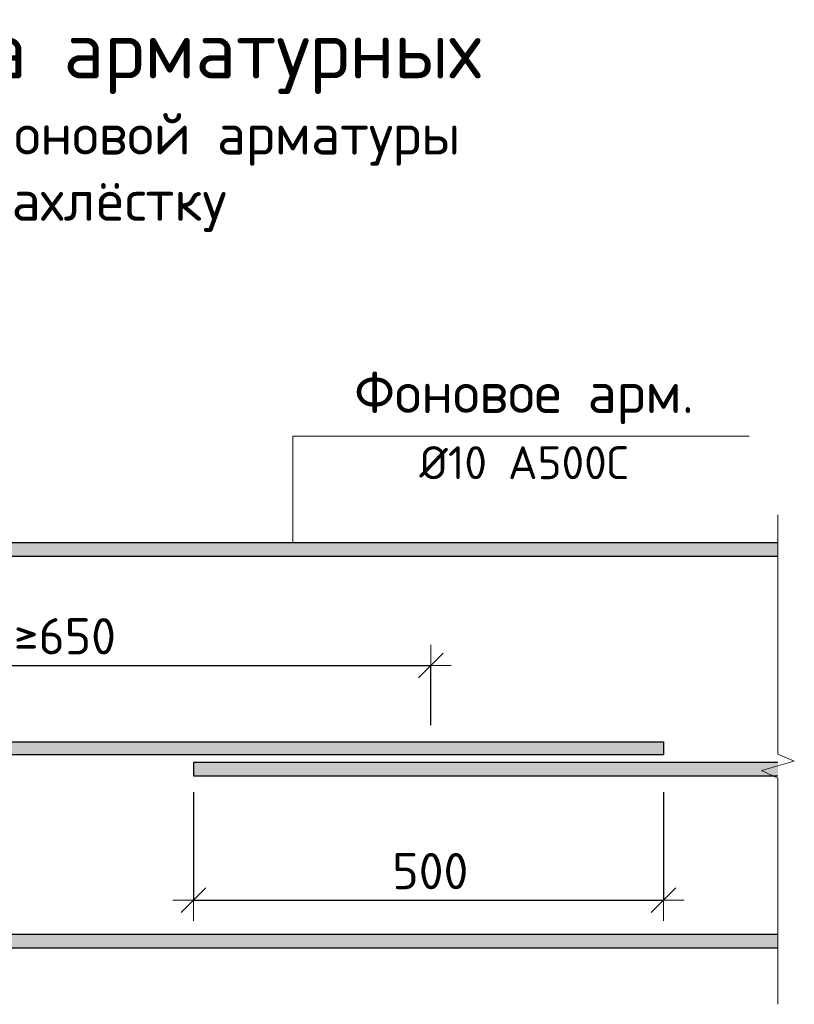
# Model space of a CAD drawing. Header units: metres. Extents: x -38 to 114, y -15 to 21.
# Tile 226 of 244: x 76.511 to 77.216, y 6.664 to 7.56. Entities that reach past the tile are written whole.
import ezdxf

# ---------------------------------------------------------------- set-up
doc = ezdxf.new("R2010")
doc.units = ezdxf.units.M
doc.header["$PDMODE"] = 65
for name, color, linetype, lineweight, true_color in [('XR$3$Арм.стержн.ниж.зоны Х', 7, 'Continuous', 35, 0xc600c6), ('XR$4$Арм.стержн.ниж.зоны Х', 7, 'Continuous', 35, 0xc600c6), ('XR$6$Арм.стержн.ниж.зоны Х', 7, 'Continuous', 35, 0xc600c6)]:
    doc.layers.add(name, color=color, linetype=linetype, lineweight=lineweight, true_color=true_color)
for name, color, linetype, lineweight in [('XR$3$Размерная линия_ общее', 7, 'Continuous', 13), ('XR$4$Размерная линия_ общее', 7, 'Continuous', 13), ('XR$6$Размерная линия_ общее', 7, 'Continuous', 13)]:
    doc.layers.add(name, color=color, linetype=linetype, lineweight=lineweight)
doc.styles.add('ISOCPEUR', font='txt')
doc.dimstyles.new('DIMSTYLE_33', dxfattribs={"dimtxt": 0.033, "dimasz": 0.0375, "dimexe": 0, "dimexo": 0, "dimgap": 0.0165, "dimtad": 2, "dimdec": 0, "dimlfac": 1000, "dimrnd": 1, "dimzin": 12, "dimdsep": 46, "dimtxsty": 'ISOCPEUR', "dimblk1": 'ALL_ML_STRICH', "dimblk2": 'ALL_ML_STRICH', "dimsah": 1, "dimcen": 0, "dimclrd": 7, "dimclre": 256, "dimclrt": 7, "dimadec": 0, "dimazin": 0, "dimtfac": 1, "dimtdec": 0, "dimtix": 1, "dimtmove": 2, "dimatfit": 3, "dimfxl": 0, "dimtzin": 0, "dimlwd": 0, "dimlwe": -3, "dimarcsym": 0})
doc.dimstyles.new('DIMSTYLE_7', dxfattribs={"dimtxt": 0.033, "dimasz": 0.0375, "dimexe": 0, "dimexo": 0, "dimgap": 0.0165, "dimtad": 2, "dimdec": 0, "dimlfac": 1000, "dimrnd": 1, "dimzin": 12, "dimdsep": 46, "dimtxsty": 'ISOCPEUR', "dimblk1": 'ALL_ML_STRICH', "dimblk2": 'ALL_ML_STRICH', "dimsah": 1, "dimcen": 0, "dimclrd": 7, "dimclre": 256, "dimclrt": 7, "dimadec": 0, "dimazin": 0, "dimtfac": 1, "dimtdec": 0, "dimtix": 1, "dimtmove": 2, "dimatfit": 3, "dimfxl": 0, "dimtzin": 0, "dimlwd": 0, "dimlwe": -3, "dimarcsym": 0})
doc.dimstyles.new('DIMSTYLE_8', dxfattribs={"dimtxt": 0.033, "dimasz": 0.0375, "dimexe": 0, "dimexo": 0, "dimgap": 0.0165, "dimtad": 2, "dimdec": 0, "dimlfac": 1000, "dimrnd": 1, "dimzin": 12, "dimdsep": 46, "dimtxsty": 'ISOCPEUR', "dimblk1": 'ALL_ML_STRICH', "dimblk2": 'ALL_ML_STRICH', "dimsah": 1, "dimcen": 0, "dimclrd": 7, "dimclre": 256, "dimclrt": 7, "dimadec": 0, "dimazin": 0, "dimtfac": 1, "dimtdec": 0, "dimtix": 1, "dimtmove": 2, "dimatfit": 3, "dimfxl": 0, "dimtzin": 0, "dimlwd": 0, "dimlwe": -3, "dimarcsym": 0})

# ---------------------------------------------------------------- blocks, each defined once
blk = doc.blocks.new('ALL_ML_STRICH')
at = {"color": 0, "linetype": 'ByBlock', "lineweight": -2}
for p, q in [((0, -0.5), (0, 0.5)), ((-0.3, -0.3), (0.3, 0.3)), ((-1, 0), (0.5, 0))]:
    blk.add_line(p, q, dxfattribs=at)
blk = doc.blocks.new('*D41')
at = {"layer": 'DEFPOINTS', "color": 7, "linetype": 'Continuous', "lineweight": 13, "transparency": 33554687}
for p in [(76.21519, 7.07169), (76.21519, 6.97226), (76.88519, 6.90269)]:
    blk.add_point(p, dxfattribs=at)
at = {"layer": 'XR$3$Размерная линия_ общее', "color": 253, "linetype": 'Continuous', "lineweight": -2, "true_color": 0xa0a0a0, "transparency": 33554687}
for p, q in [((76.21519, 7.05669), (76.21519, 6.97226)), ((76.88519, 6.91769), (76.88519, 6.97226))]:
    blk.add_line(p, q, dxfattribs=at)
at = {"layer": 'XR$3$Размерная линия_ общее', "color": 7, "linetype": 'Continuous', "lineweight": -2, "transparency": 33554687}
blk.add_line((76.21519, 6.97226), (76.88519, 6.97226), dxfattribs=at)
at = {"layer": 'XR$3$Размерная линия_ общее', "color": 7, "linetype": 'Continuous', "lineweight": 13, "transparency": 33554687, "xscale": 0.0375, "yscale": 0.0375, "zscale": 0.0375, "rotation": 180}
blk.add_blockref('ALL_ML_STRICH', (76.21519, 6.97226), dxfattribs=at)
at = {"layer": 'XR$3$Размерная линия_ общее', "color": 7, "linetype": 'Continuous', "lineweight": 13, "transparency": 33554687, "xscale": 0.0375, "yscale": 0.0375, "zscale": 0.0375}
blk.add_blockref('ALL_ML_STRICH', (76.88519, 6.97226), dxfattribs=at)
at = {"layer": 'XR$3$Размерная линия_ общее', "color": 7, "linetype": 'Continuous', "lineweight": 13, "transparency": 33554687, "insert": (76.50564, 7.01526), "char_height": 0.033, "width": 0.00165, "attachment_point": 1, "line_spacing_factor": 0.60241, "style": 'ISOCPEUR'}
blk.add_mtext('≥650', dxfattribs=at)
blk = doc.blocks.new('*D42')
at = {"layer": 'DEFPOINTS', "color": 7, "linetype": 'Continuous', "lineweight": 13, "transparency": 33554687}
for p in [(76.66919, 6.87169), (77.09719, 6.87169), (76.66919, 6.75845)]:
    blk.add_point(p, dxfattribs=at)
at = {"layer": 'XR$3$Размерная линия_ общее', "color": 253, "linetype": 'Continuous', "lineweight": -2, "true_color": 0xa0a0a0, "transparency": 33554687}
for p, q in [((76.66919, 6.85669), (76.66919, 6.75845)), ((77.09719, 6.85669), (77.09719, 6.75845))]:
    blk.add_line(p, q, dxfattribs=at)
at = {"layer": 'XR$3$Размерная линия_ общее', "color": 7, "linetype": 'Continuous', "lineweight": -2, "transparency": 33554687}
blk.add_line((76.66919, 6.75845), (77.09719, 6.75845), dxfattribs=at)
at = {"layer": 'XR$3$Размерная линия_ общее', "color": 7, "linetype": 'Continuous', "lineweight": 13, "transparency": 33554687, "xscale": 0.0375, "yscale": 0.0375, "zscale": 0.0375, "rotation": 180}
blk.add_blockref('ALL_ML_STRICH', (76.66919, 6.75845), dxfattribs=at)
at = {"layer": 'XR$3$Размерная линия_ общее', "color": 7, "linetype": 'Continuous', "lineweight": 13, "transparency": 33554687, "xscale": 0.0375, "yscale": 0.0375, "zscale": 0.0375}
blk.add_blockref('ALL_ML_STRICH', (77.09719, 6.75845), dxfattribs=at)
at = {"layer": 'XR$3$Размерная линия_ общее', "color": 7, "linetype": 'Continuous', "lineweight": 13, "transparency": 33554687, "insert": (76.85019, 6.80145), "char_height": 0.033, "width": 0.00165, "attachment_point": 1, "line_spacing_factor": 0.60241, "style": 'ISOCPEUR'}
blk.add_mtext('500', dxfattribs=at)
blk = doc.blocks.new('ЭЛЕМЕНТ_УЗОРА_2')
at = {"color": 7, "linetype": 'Continuous', "lineweight": 13, "transparency": 33554687}
blk.add_line((77.20119, 6.66369), (77.20119, 6.66369), dxfattribs=at)
blk.add_lwpolyline([(77.20119, 7.10919), (77.20119, 6.89134), (77.21619, 6.8851), (77.18619, 6.87664), (77.20119, 6.86951), (77.20119, 6.66369)], dxfattribs=at)
blk = doc.blocks.new('*D254')
at = {"layer": 'DEFPOINTS', "color": 7, "linetype": 'Continuous', "lineweight": 13, "transparency": 33554687}
for p in [(76.21519, 7.07169), (76.21519, 6.97226), (76.88519, 6.90269)]:
    blk.add_point(p, dxfattribs=at)
at = {"layer": 'XR$4$Размерная линия_ общее', "color": 253, "linetype": 'Continuous', "lineweight": -2, "true_color": 0xa0a0a0, "transparency": 33554687}
for p, q in [((76.21519, 7.05669), (76.21519, 6.97226)), ((76.88519, 6.91769), (76.88519, 6.97226))]:
    blk.add_line(p, q, dxfattribs=at)
at = {"layer": 'XR$4$Размерная линия_ общее', "color": 7, "linetype": 'Continuous', "lineweight": -2, "transparency": 33554687}
blk.add_line((76.21519, 6.97226), (76.88519, 6.97226), dxfattribs=at)
at = {"layer": 'XR$4$Размерная линия_ общее', "color": 7, "linetype": 'Continuous', "lineweight": 13, "transparency": 33554687, "xscale": 0.0375, "yscale": 0.0375, "zscale": 0.0375, "rotation": 180}
blk.add_blockref('ALL_ML_STRICH', (76.21519, 6.97226), dxfattribs=at)
at = {"layer": 'XR$4$Размерная линия_ общее', "color": 7, "linetype": 'Continuous', "lineweight": 13, "transparency": 33554687, "xscale": 0.0375, "yscale": 0.0375, "zscale": 0.0375}
blk.add_blockref('ALL_ML_STRICH', (76.88519, 6.97226), dxfattribs=at)
at = {"layer": 'XR$4$Размерная линия_ общее', "color": 7, "linetype": 'Continuous', "lineweight": 13, "transparency": 33554687, "insert": (76.50564, 7.01526), "char_height": 0.033, "width": 0.00165, "attachment_point": 1, "line_spacing_factor": 0.60241, "style": 'ISOCPEUR'}
blk.add_mtext('≥650', dxfattribs=at)
blk = doc.blocks.new('*D255')
at = {"layer": 'DEFPOINTS', "color": 7, "linetype": 'Continuous', "lineweight": 13, "transparency": 33554687}
for p in [(76.66919, 6.87169), (77.09719, 6.87169), (76.66919, 6.75845)]:
    blk.add_point(p, dxfattribs=at)
at = {"layer": 'XR$4$Размерная линия_ общее', "color": 253, "linetype": 'Continuous', "lineweight": -2, "true_color": 0xa0a0a0, "transparency": 33554687}
for p, q in [((76.66919, 6.85669), (76.66919, 6.75845)), ((77.09719, 6.85669), (77.09719, 6.75845))]:
    blk.add_line(p, q, dxfattribs=at)
at = {"layer": 'XR$4$Размерная линия_ общее', "color": 7, "linetype": 'Continuous', "lineweight": -2, "transparency": 33554687}
blk.add_line((76.66919, 6.75845), (77.09719, 6.75845), dxfattribs=at)
at = {"layer": 'XR$4$Размерная линия_ общее', "color": 7, "linetype": 'Continuous', "lineweight": 13, "transparency": 33554687, "xscale": 0.0375, "yscale": 0.0375, "zscale": 0.0375, "rotation": 180}
blk.add_blockref('ALL_ML_STRICH', (76.66919, 6.75845), dxfattribs=at)
at = {"layer": 'XR$4$Размерная линия_ общее', "color": 7, "linetype": 'Continuous', "lineweight": 13, "transparency": 33554687, "xscale": 0.0375, "yscale": 0.0375, "zscale": 0.0375}
blk.add_blockref('ALL_ML_STRICH', (77.09719, 6.75845), dxfattribs=at)
at = {"layer": 'XR$4$Размерная линия_ общее', "color": 7, "linetype": 'Continuous', "lineweight": 13, "transparency": 33554687, "insert": (76.85019, 6.80145), "char_height": 0.033, "width": 0.00165, "attachment_point": 1, "line_spacing_factor": 0.60241, "style": 'ISOCPEUR'}
blk.add_mtext('500', dxfattribs=at)
blk = doc.blocks.new('ЭЛЕМЕНТ_УЗОРА_14')
at = {"color": 7, "linetype": 'Continuous', "lineweight": 13, "transparency": 33554687}
blk.add_line((77.20119, 6.66369), (77.20119, 6.66369), dxfattribs=at)
blk.add_lwpolyline([(77.20119, 7.10919), (77.20119, 6.89134), (77.21619, 6.8851), (77.18619, 6.87664), (77.20119, 6.86951), (77.20119, 6.66369)], dxfattribs=at)
blk = doc.blocks.new('*D641')
at = {"layer": 'DEFPOINTS', "color": 7, "linetype": 'Continuous', "lineweight": 13, "transparency": 33554687}
for p in [(76.21519, 7.07169), (76.21519, 6.97226), (76.88519, 6.90269)]:
    blk.add_point(p, dxfattribs=at)
at = {"layer": 'XR$6$Размерная линия_ общее', "color": 253, "linetype": 'Continuous', "lineweight": -2, "true_color": 0xa0a0a0, "transparency": 33554687}
for p, q in [((76.21519, 7.05669), (76.21519, 6.97226)), ((76.88519, 6.91769), (76.88519, 6.97226))]:
    blk.add_line(p, q, dxfattribs=at)
at = {"layer": 'XR$6$Размерная линия_ общее', "color": 7, "linetype": 'Continuous', "lineweight": -2, "transparency": 33554687}
blk.add_line((76.21519, 6.97226), (76.88519, 6.97226), dxfattribs=at)
at = {"layer": 'XR$6$Размерная линия_ общее', "color": 7, "linetype": 'Continuous', "lineweight": 13, "transparency": 33554687, "xscale": 0.0375, "yscale": 0.0375, "zscale": 0.0375, "rotation": 180}
blk.add_blockref('ALL_ML_STRICH', (76.21519, 6.97226), dxfattribs=at)
at = {"layer": 'XR$6$Размерная линия_ общее', "color": 7, "linetype": 'Continuous', "lineweight": 13, "transparency": 33554687, "xscale": 0.0375, "yscale": 0.0375, "zscale": 0.0375}
blk.add_blockref('ALL_ML_STRICH', (76.88519, 6.97226), dxfattribs=at)
at = {"layer": 'XR$6$Размерная линия_ общее', "color": 7, "linetype": 'Continuous', "lineweight": 13, "transparency": 33554687, "insert": (76.50564, 7.01526), "char_height": 0.033, "width": 0.00165, "attachment_point": 1, "line_spacing_factor": 0.60241, "style": 'ISOCPEUR'}
blk.add_mtext('≥650', dxfattribs=at)
blk = doc.blocks.new('*D642')
at = {"layer": 'DEFPOINTS', "color": 7, "linetype": 'Continuous', "lineweight": 13, "transparency": 33554687}
for p in [(76.66919, 6.87169), (77.09719, 6.87169), (76.66919, 6.75845)]:
    blk.add_point(p, dxfattribs=at)
at = {"layer": 'XR$6$Размерная линия_ общее', "color": 253, "linetype": 'Continuous', "lineweight": -2, "true_color": 0xa0a0a0, "transparency": 33554687}
for p, q in [((76.66919, 6.85669), (76.66919, 6.75845)), ((77.09719, 6.85669), (77.09719, 6.75845))]:
    blk.add_line(p, q, dxfattribs=at)
at = {"layer": 'XR$6$Размерная линия_ общее', "color": 7, "linetype": 'Continuous', "lineweight": -2, "transparency": 33554687}
blk.add_line((76.66919, 6.75845), (77.09719, 6.75845), dxfattribs=at)
at = {"layer": 'XR$6$Размерная линия_ общее', "color": 7, "linetype": 'Continuous', "lineweight": 13, "transparency": 33554687, "xscale": 0.0375, "yscale": 0.0375, "zscale": 0.0375, "rotation": 180}
blk.add_blockref('ALL_ML_STRICH', (76.66919, 6.75845), dxfattribs=at)
at = {"layer": 'XR$6$Размерная линия_ общее', "color": 7, "linetype": 'Continuous', "lineweight": 13, "transparency": 33554687, "xscale": 0.0375, "yscale": 0.0375, "zscale": 0.0375}
blk.add_blockref('ALL_ML_STRICH', (77.09719, 6.75845), dxfattribs=at)
at = {"layer": 'XR$6$Размерная линия_ общее', "color": 7, "linetype": 'Continuous', "lineweight": 13, "transparency": 33554687, "insert": (76.85019, 6.80145), "char_height": 0.033, "width": 0.00165, "attachment_point": 1, "line_spacing_factor": 0.60241, "style": 'ISOCPEUR'}
blk.add_mtext('500', dxfattribs=at)
blk = doc.blocks.new('ЭЛЕМЕНТ_УЗОРА_29')
at = {"color": 7, "linetype": 'Continuous', "lineweight": 13, "transparency": 33554687}
blk.add_line((77.20119, 6.66369), (77.20119, 6.66369), dxfattribs=at)
blk.add_lwpolyline([(77.20119, 7.10919), (77.20119, 6.89134), (77.21619, 6.8851), (77.18619, 6.87664), (77.20119, 6.86951), (77.20119, 6.66369)], dxfattribs=at)

msp = doc.modelspace()

# ---------------------------------------------------------------- hatches: boundary and pattern name
at = {"linetype": 'Continuous', "lineweight": 13, "true_color": 0xc8c8c8, "transparency": 33554687}
for points in [[(76.01219, 7.08369), (76.01219, 7.07169), (77.20119, 7.07169), (77.20119, 7.08369)], [(76.01219, 7.08369), (76.01219, 7.07169), (77.20119, 7.07169), (77.20119, 7.08369)], [(76.01219, 7.08369), (76.01219, 7.07169), (77.20119, 7.07169), (77.20119, 7.08369)], [(75.94119, 6.89069), (77.09719, 6.89069), (77.09719, 6.90269), (75.94119, 6.90269)], [(75.94119, 6.89069), (77.09719, 6.89069), (77.09719, 6.90269), (75.94119, 6.90269)], [(75.94119, 6.89069), (77.09719, 6.89069), (77.09719, 6.90269), (75.94119, 6.90269)], [(76.66919, 6.88369), (76.66919, 6.87169), (77.20119, 6.87169), (77.20119, 6.88369)], [(76.66919, 6.88369), (76.66919, 6.87169), (77.20119, 6.87169), (77.20119, 6.88369)], [(76.66919, 6.88369), (76.66919, 6.87169), (77.20119, 6.87169), (77.20119, 6.88369)], [(76.01219, 6.72714), (76.01219, 6.71514), (77.20119, 6.71514), (77.20119, 6.72714)], [(76.01219, 6.72714), (76.01219, 6.71514), (77.20119, 6.71514), (77.20119, 6.72714)], [(76.01219, 6.72714), (76.01219, 6.71514), (77.20119, 6.71514), (77.20119, 6.72714)]]:
    msp.add_hatch(color=9, dxfattribs=at).paths.add_polyline_path(points)

# ---------------------------------------------------------------- linework, layer by layer
at = {"color": 7, "linetype": 'Continuous', "lineweight": 13, "transparency": 33554687}
msp.add_lwpolyline([(76.75969, 7.08369), (76.75969, 7.18081), (77.17519, 7.18081)], dxfattribs=at)
msp.add_lwpolyline([(76.75969, 7.08369), (76.75969, 7.18081), (77.17519, 7.18081)], dxfattribs=at)
msp.add_lwpolyline([(76.75969, 7.08369), (76.75969, 7.18081), (77.17519, 7.18081)], dxfattribs=at)
at = {"layer": 'XR$3$Арм.стержн.ниж.зоны Х', "color": 7, "linetype": 'Continuous', "lineweight": 25, "transparency": 33554687}
for points in [[(77.20119, 7.08369), (76.01219, 7.08369), (76.01219, 7.07169), (77.20119, 7.07169)], [(75.94119, 6.90269), (77.09719, 6.90269), (77.09719, 6.89069), (75.94119, 6.89069)], [(77.20119, 6.88369), (76.66919, 6.88369), (76.66919, 6.87169), (77.20119, 6.87169)], [(77.20119, 6.72714), (76.01219, 6.72714), (76.01219, 6.71514), (77.20119, 6.71514)]]:
    msp.add_lwpolyline(points, dxfattribs=at)
at = {"layer": 'XR$4$Арм.стержн.ниж.зоны Х', "color": 7, "linetype": 'Continuous', "lineweight": 25, "transparency": 33554687}
for points in [[(77.20119, 7.08369), (76.01219, 7.08369), (76.01219, 7.07169), (77.20119, 7.07169)], [(75.94119, 6.90269), (77.09719, 6.90269), (77.09719, 6.89069), (75.94119, 6.89069)], [(77.20119, 6.88369), (76.66919, 6.88369), (76.66919, 6.87169), (77.20119, 6.87169)], [(77.20119, 6.72714), (76.01219, 6.72714), (76.01219, 6.71514), (77.20119, 6.71514)]]:
    msp.add_lwpolyline(points, dxfattribs=at)
at = {"layer": 'XR$6$Арм.стержн.ниж.зоны Х', "color": 7, "linetype": 'Continuous', "lineweight": 25, "transparency": 33554687}
for points in [[(77.20119, 7.08369), (76.01219, 7.08369), (76.01219, 7.07169), (77.20119, 7.07169)], [(75.94119, 6.90269), (77.09719, 6.90269), (77.09719, 6.89069), (75.94119, 6.89069)], [(77.20119, 6.88369), (76.66919, 6.88369), (76.66919, 6.87169), (77.20119, 6.87169)], [(77.20119, 6.72714), (76.01219, 6.72714), (76.01219, 6.71514), (77.20119, 6.71514)]]:
    msp.add_lwpolyline(points, dxfattribs=at)

# ---------------------------------------------------------------- block references
at = {"color": 7, "linetype": 'Continuous', "lineweight": 13, "transparency": 33554687}
for name in ['ЭЛЕМЕНТ_УЗОРА_2', 'ЭЛЕМЕНТ_УЗОРА_14', 'ЭЛЕМЕНТ_УЗОРА_29']:
    msp.add_blockref(name, (0, 0), dxfattribs=at)

# ---------------------------------------------------------------- texts
at = {"color": 7, "linetype": 'Continuous', "lineweight": 13, "transparency": 33554687, "attachment_point": 2}
for s, insert, char_height, width, line_spacing_factor in [('\\A1;{\\fISOCPEUR|i0|b0;\\H0.052500;\\W1.000000;\\C7;Стыковка арматурных}\\P{\\fISOCPEUR|i0|b0;\\H0.037500;\\W1.000000;\\C7;стержней фоновой арматуры}\\P{\\fISOCPEUR|i0|b0;\\H0.037500;\\W1.000000;\\C7;внахлёстку}\\P', (76.57365, 7.55916), 0.0525, 0.9380437, 0.963855), ('\\A1;{\\fISOCPEUR|i0|b0;\\H0.052500;\\W1.000000;\\C7;Стыковка арматурных}\\P{\\fISOCPEUR|i0|b0;\\H0.037500;\\W1.000000;\\C7;стержней фоновой арматуры}\\P{\\fISOCPEUR|i0|b0;\\H0.037500;\\W1.000000;\\C7;внахлёстку}\\P', (76.57365, 7.55916), 0.0525, 0.9380437, 0.963855), ('\\A1;{\\fISOCPEUR|i0|b0;\\H0.052500;\\W1.000000;\\C7;Стыковка арматурных}\\P{\\fISOCPEUR|i0|b0;\\H0.037500;\\W1.000000;\\C7;стержней фоновой арматуры}\\P{\\fISOCPEUR|i0|b0;\\H0.037500;\\W1.000000;\\C7;внахлёстку}\\P', (76.57365, 7.55916), 0.0525, 0.9380437, 0.963855), ('\\A1;{\\fISOCPEUR|i0|b0;\\H0.037500;\\W1.000000;\\C7;Фоновое арм.}\\P{\\fISOCPEUR|i0|b0;\\H0.030000;\\W1.000000;\\C7;Ø10 А500С}\\P', (76.97019, 7.23956), 0.0375, 0.3287813, 1.084337), ('\\A1;{\\fISOCPEUR|i0|b0;\\H0.037500;\\W1.000000;\\C7;Фоновое арм.}\\P{\\fISOCPEUR|i0|b0;\\H0.030000;\\W1.000000;\\C7;Ø10 А500С}\\P', (76.97019, 7.23956), 0.0375, 0.3287813, 1.084337), ('\\A1;{\\fISOCPEUR|i0|b0;\\H0.037500;\\W1.000000;\\C7;Фоновое арм.}\\P{\\fISOCPEUR|i0|b0;\\H0.030000;\\W1.000000;\\C7;Ø10 А500С}\\P', (76.97019, 7.23956), 0.0375, 0.3287813, 1.084337)]:
    msp.add_mtext(s, dxfattribs=dict(at, insert=insert, char_height=char_height, width=width, line_spacing_factor=line_spacing_factor))

# ---------------------------------------------------------------- dimensions: what is measured, and where the dimension line sits
at = {"layer": 'XR$3$Размерная линия_ общее', "color": 7, "linetype": 'Continuous', "lineweight": 13, "transparency": 33554687}
for base, p1, p2, text, dimstyle, override, picture, middle in [((76.88519, 6.97226), (76.21519, 7.05669), (76.88519, 6.91769), '≥650', 'DIMSTYLE_7', {"dimpost": '≥<>', "dimclrd": 7, "dimclre": 253, "dimclrt": 7, "dimlwd": 0, "dimlwe": 65533}, '*D41', (76.55019, 6.98876)), ((77.09719, 6.75845), (76.66919, 6.85669), (77.09719, 6.85669), '500', 'DIMSTYLE_8', {"dimpost": '<>', "dimclrd": 7, "dimclre": 253, "dimclrt": 7, "dimlwd": 0, "dimlwe": 65533}, '*D42', (76.88319, 6.77495))]:
    dim = msp.add_linear_dim(base=base, p1=p1, p2=p2, text=text, dimstyle=dimstyle, override=override, dxfattribs=at)
    dim.commit()
    dim.dimension.update_dxf_attribs({"geometry": picture, "text_midpoint": middle, "dimtype": 160})
at = {"layer": 'XR$4$Размерная линия_ общее', "color": 7, "linetype": 'Continuous', "lineweight": 13, "transparency": 33554687}
for base, p1, p2, text, dimstyle, override, picture, middle in [((76.88519, 6.97226), (76.21519, 7.05669), (76.88519, 6.91769), '≥650', 'DIMSTYLE_33', {"dimpost": '≥<>', "dimclrd": 7, "dimclre": 253, "dimclrt": 7, "dimlwd": 0, "dimlwe": 65533}, '*D254', (76.55019, 6.98876)), ((77.09719, 6.75845), (76.66919, 6.85669), (77.09719, 6.85669), '500', 'DIMSTYLE_8', {"dimpost": '<>', "dimclrd": 7, "dimclre": 253, "dimclrt": 7, "dimlwd": 0, "dimlwe": 65533}, '*D255', (76.88319, 6.77495))]:
    dim = msp.add_linear_dim(base=base, p1=p1, p2=p2, text=text, dimstyle=dimstyle, override=override, dxfattribs=at)
    dim.commit()
    dim.dimension.update_dxf_attribs({"geometry": picture, "text_midpoint": middle, "dimtype": 160})
at = {"layer": 'XR$6$Размерная линия_ общее', "color": 7, "linetype": 'Continuous', "lineweight": 13, "transparency": 33554687}
for base, p1, p2, text, dimstyle, override, picture, middle in [((76.88519, 6.97226), (76.21519, 7.05669), (76.88519, 6.91769), '≥650', 'DIMSTYLE_33', {"dimpost": '≥<>', "dimclrd": 7, "dimclre": 253, "dimclrt": 7, "dimlwd": 0, "dimlwe": 65533}, '*D641', (76.55019, 6.98876)), ((77.09719, 6.75845), (76.66919, 6.85669), (77.09719, 6.85669), '500', 'DIMSTYLE_8', {"dimpost": '<>', "dimclrd": 7, "dimclre": 253, "dimclrt": 7, "dimlwd": 0, "dimlwe": 65533}, '*D642', (76.88319, 6.77495))]:
    dim = msp.add_linear_dim(base=base, p1=p1, p2=p2, text=text, dimstyle=dimstyle, override=override, dxfattribs=at)
    dim.commit()
    dim.dimension.update_dxf_attribs({"geometry": picture, "text_midpoint": middle, "dimtype": 160})

doc.saveas('drawing.dxf')
